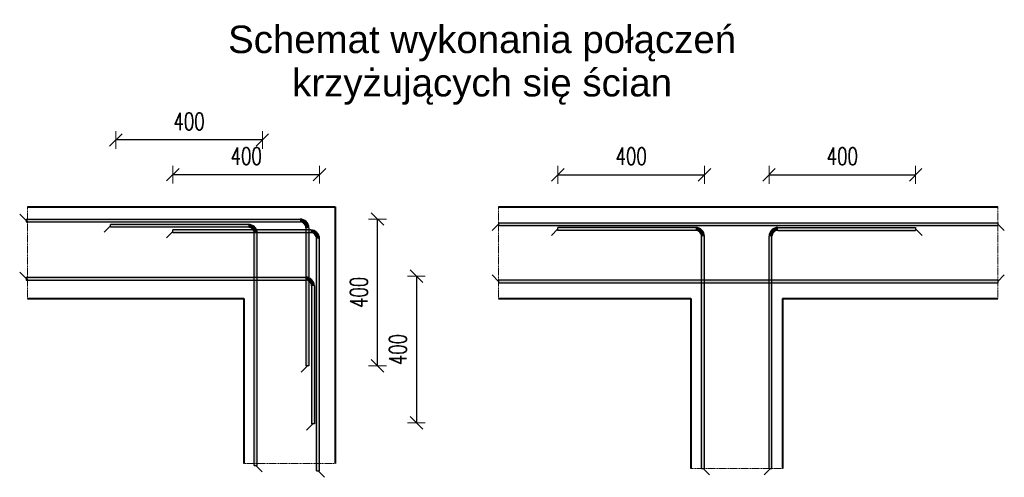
# Model space of a CAD drawing. Extents: x -274995 to 107519, y -337635 to 244261.
# Tile 49 of 49: x 98649 to 101335, y -13092 to -11845. Entities that reach past the tile are written whole.
import ezdxf
from ezdxf.enums import TextEntityAlignment as Align

# ---------------------------------------------------------------- set-up
doc = ezdxf.new("R2010")
doc.units = 0
doc.header["$LTSCALE"] = 10
doc.header["$MEASUREMENT"] = 0
doc.linetypes.add('HIDDEN', pattern=[0.375, 0.25, -0.125])
for name, color, linetype, lineweight in [('P-Linia1', 3, 'Continuous', 40), ('P-Przerywana', 13, 'HIDDEN', 9), ('P-Wymiar', 254, 'Continuous', 9), ('RCAD_deskowanie', 3, 'Continuous', 40)]:
    doc.layers.add(name, color=color, linetype=linetype, lineweight=lineweight)
doc.layers.add('RCAD_kształt pręta', color=7, linetype='Continuous')
doc.styles.add('ROMANS', font='romans.shx', dxfattribs={"width": 0.7})
doc.styles.add('style1', font='arial.ttf')
doc.dimstyles.new('A25', dxfattribs={"dimscale": 27, "dimtxt": 1.75, "dimasz": 0.05, "dimexe": 0, "dimexo": 0, "dimgap": 1, "dimtad": 1, "dimdec": 4, "dimrnd": 1, "dimdsep": 46, "dimtxsty": 'ROMANS', "dimblk": '[[[[[[[[', "dimcen": 2, "dimdle": 2, "dimse1": 1, "dimse2": 1, "dimclrd": 256, "dimclrt": 1, "dimadec": 0, "dimazin": 0, "dimtfac": 1, "dimtdec": 4, "dimtix": 1, "dimtmove": 2, "dimatfit": 3, "dimldrblk": '[[[[[[[[', "dimfxl": 0, "dimtvp": 0.6, "dimtolj": 1, "dimlwd": -1, "dimarcsym": 0})

# ---------------------------------------------------------------- blocks, each defined once
blk = doc.blocks.new('[[[[[[[[')
at = {"layer": 'P-Wymiar'}
for p, q in [((-12.7, -12.7), (12.7, 12.7)), ((0, 0), (-4.6, 0)), ((0, 18), (0, -18))]:
    blk.add_line(p, q, dxfattribs=at)
blk = doc.blocks.new('*D488')
at = {"transparency": 16777216}
blk.add_line((99310, -12172.6), (98912.7, -12172.6), dxfattribs=at)
at = {"layer": 'Defpoints', "color": 0, "transparency": 16777216}
for p in [(98911.3, -12172.6), (98911.3, -12398.1), (99311.3, -12515.1)]:
    blk.add_point(p, dxfattribs=at)
at = {"transparency": 16777216, "xscale": 1.35, "yscale": 1.35, "zscale": 1.35, "rotation": 180}
blk.add_blockref('[[[[[[[[', (98911.3, -12172.6), dxfattribs=at)
at = {"transparency": 16777216, "xscale": 1.35, "yscale": 1.35, "zscale": 1.35}
blk.add_blockref('[[[[[[[[', (99311.3, -12172.6), dxfattribs=at)
at = {"color": 1, "transparency": 16777216, "insert": (99111.3, -12122), "char_height": 47.25, "attachment_point": 5, "style": 'ROMANS'}
blk.add_mtext('\\A1;400', dxfattribs=at)
blk = doc.blocks.new('*D489')
at = {"transparency": 16777216}
blk.add_line((99068.7, -12267.1), (99466, -12267.1), dxfattribs=at)
at = {"layer": 'Defpoints', "color": 0, "transparency": 16777216}
for p in [(99467.3, -12267.1), (99067.3, -12413.2), (99467.3, -12470.3)]:
    blk.add_point(p, dxfattribs=at)
at = {"transparency": 16777216, "xscale": 1.35, "yscale": 1.35, "zscale": 1.35, "rotation": 180}
blk.add_blockref('[[[[[[[[', (99067.3, -12267.1), dxfattribs=at)
at = {"transparency": 16777216, "xscale": 1.35, "yscale": 1.35, "zscale": 1.35}
blk.add_blockref('[[[[[[[[', (99467.3, -12267.1), dxfattribs=at)
at = {"color": 1, "transparency": 16777216, "insert": (99267.3, -12216.5), "char_height": 47.25, "attachment_point": 5, "style": 'ROMANS'}
blk.add_mtext('\\A1;400', dxfattribs=at)
blk = doc.blocks.new('*D490')
at = {"transparency": 16777216}
blk.add_line((99731.5, -12545.5), (99731.5, -12942.8), dxfattribs=at)
at = {"layer": 'Defpoints', "color": 0, "transparency": 16777216}
for p in [(99340.3, -12544.1), (99457.3, -12944.1), (99731.5, -12944.1)]:
    blk.add_point(p, dxfattribs=at)
at = {"transparency": 16777216, "xscale": 1.35, "yscale": 1.35, "zscale": 1.35}
for p, rotation in [((99731.5, -12544.1), 90), ((99731.5, -12944.1), 270)]:
    blk.add_blockref('[[[[[[[[', p, dxfattribs=dict(at, rotation=rotation))
at = {"color": 1, "transparency": 16777216, "insert": (99680.9, -12744.1), "char_height": 47.25, "attachment_point": 5, "rotation": 90, "style": 'ROMANS'}
blk.add_mtext('\\A1;400', dxfattribs=at)
blk = doc.blocks.new('*D491')
at = {"transparency": 16777216}
blk.add_line((99625.3, -12786.8), (99625.3, -12389.5), dxfattribs=at)
at = {"layer": 'Defpoints', "color": 0, "transparency": 16777216}
for p in [(99385.2, -12388.1), (99625.3, -12388.1), (99442.3, -12788.1)]:
    blk.add_point(p, dxfattribs=at)
at = {"transparency": 16777216, "xscale": 1.35, "yscale": 1.35, "zscale": 1.35}
for p, rotation in [((99625.3, -12388.1), 90), ((99625.3, -12788.1), 270)]:
    blk.add_blockref('[[[[[[[[', p, dxfattribs=dict(at, rotation=rotation))
at = {"color": 1, "transparency": 16777216, "insert": (99574.7, -12588.1), "char_height": 47.25, "attachment_point": 5, "rotation": 90, "style": 'ROMANS'}
blk.add_mtext('\\A1;400', dxfattribs=at)
blk = doc.blocks.new('*D492')
at = {"transparency": 16777216}
blk.add_line((100118.9, -12267.7), (100516.2, -12267.7), dxfattribs=at)
at = {"layer": 'Defpoints', "color": 0, "transparency": 16777216}
for p in [(100517.5, -12267.7), (100117.5, -12419.2), (100517.5, -12472.3)]:
    blk.add_point(p, dxfattribs=at)
at = {"transparency": 16777216, "xscale": 1.35, "yscale": 1.35, "zscale": 1.35, "rotation": 180}
blk.add_blockref('[[[[[[[[', (100117.5, -12267.7), dxfattribs=at)
at = {"transparency": 16777216, "xscale": 1.35, "yscale": 1.35, "zscale": 1.35}
blk.add_blockref('[[[[[[[[', (100517.5, -12267.7), dxfattribs=at)
at = {"color": 1, "transparency": 16777216, "insert": (100317.5, -12217.1), "char_height": 47.25, "attachment_point": 5, "style": 'ROMANS'}
blk.add_mtext('\\A1;400', dxfattribs=at)
blk = doc.blocks.new('*D493')
at = {"transparency": 16777216}
blk.add_line((100695, -12267.7), (101092.3, -12267.7), dxfattribs=at)
at = {"layer": 'Defpoints', "color": 0, "transparency": 16777216}
for p in [(101093.6, -12267.7), (101093.6, -12419.2), (100693.6, -12496.8)]:
    blk.add_point(p, dxfattribs=at)
at = {"transparency": 16777216, "xscale": 1.35, "yscale": 1.35, "zscale": 1.35, "rotation": 180}
blk.add_blockref('[[[[[[[[', (100693.6, -12267.7), dxfattribs=at)
at = {"transparency": 16777216, "xscale": 1.35, "yscale": 1.35, "zscale": 1.35}
blk.add_blockref('[[[[[[[[', (101093.6, -12267.7), dxfattribs=at)
at = {"color": 1, "transparency": 16777216, "insert": (100893.6, -12217.1), "char_height": 47.25, "attachment_point": 5, "style": 'ROMANS'}
blk.add_mtext('\\A1;400', dxfattribs=at)

msp = doc.modelspace()

# ---------------------------------------------------------------- hatches: boundary and pattern name
at = {"layer": 'RCAD_kształt pręta'}
for points in [[(98666.74712, -12396.13636), (98666.74712, -12388.13636), (99414.23897, -12388.13636), (99414.23897, -12396.13636)], [(99273.29874, -12402.74418), (99273.29874, -12410.74418), (98897.29874, -12410.74418), (98897.29874, -12402.74418)], [(99955.63597, -12406.13636), (99955.63597, -12398.13636), (101317.97786, -12398.13636), (101317.97786, -12406.13636)], [(99443.34876, -12417.80394), (99443.34876, -12425.80394), (99067.34876, -12425.80395), (99067.34876, -12417.80395)], [(99297.29874, -13059.74418), (99289.29874, -13059.74418), (99289.29874, -12426.74418), (99297.29874, -12426.74418)], [(99430.23897, -12412.13636), (99438.23897, -12412.13636), (99438.23897, -12788.13636), (99430.23897, -12788.13636)], [(100493.5287, -12411.15872), (100493.5287, -12419.15872), (100117.5287, -12419.15872), (100117.5287, -12411.15872)], [(100517.5287, -13068.15872), (100509.5287, -13068.15872), (100509.5287, -12435.15872), (100517.5287, -12435.15872)], [(100701.62875, -13068.15872), (100693.62875, -13068.15872), (100693.62875, -12435.15872), (100701.62875, -12435.15872)], [(100717.62875, -12419.15872), (100717.62875, -12411.15872), (101093.62875, -12411.15872), (101093.62875, -12419.15872)], [(99467.34876, -13074.80395), (99459.34876, -13074.80395), (99459.34876, -12441.80394), (99467.34876, -12441.80394)], [(98666.74712, -12554.44027), (98666.74712, -12546.44027), (99429.29874, -12546.44027), (99429.29874, -12554.44027)], [(99445.29874, -12570.44027), (99453.29874, -12570.44027), (99453.29874, -12946.44027), (99445.29874, -12946.44027)], [(99955.63597, -12562.13636), (99955.63597, -12554.13636), (101317.97786, -12554.13636), (101317.97786, -12562.13636)]]:
    msp.add_hatch(color=4, dxfattribs=at).paths.add_polyline_path(points, flags=0)
h = msp.add_hatch(color=4, dxfattribs=at)
edge = h.paths.add_edge_path(flags=0)
edge.add_line((99297.29874, -12426.74418), (99289.29874, -12426.74418))
edge.add_arc((99273.29874, -12426.74418), 16, 0, 90.00000005)
edge.add_line((99273.29874, -12410.74418), (99273.29874, -12402.74418))
edge.add_arc((99273.29874, -12426.74418), 24, 360, 450.00000005, ccw=False)
h = msp.add_hatch(color=4, dxfattribs=at)
edge = h.paths.add_edge_path(flags=0)
edge.add_line((99438.23897, -12412.13636), (99430.23897, -12412.13636))
edge.add_arc((99414.23897, -12412.13636), 16, -0.00000005, 90)
edge.add_line((99414.23897, -12396.13636), (99414.23897, -12388.13636))
edge.add_arc((99414.23897, -12412.13636), 24, 359.99999995, 450, ccw=False)
h = msp.add_hatch(color=4, dxfattribs=at)
edge = h.paths.add_edge_path(flags=0)
edge.add_line((99467.34876, -12441.80394), (99459.34876, -12441.80394))
edge.add_arc((99443.34876, -12441.80394), 16, 0, 90.00000005)
edge.add_line((99443.34876, -12425.80394), (99443.34876, -12417.80394))
edge.add_arc((99443.34876, -12441.80394), 24, 360, 450.00000005, ccw=False)
h = msp.add_hatch(color=4, dxfattribs=at)
edge = h.paths.add_edge_path(flags=0)
edge.add_line((100517.5287, -12435.15872), (100509.5287, -12435.15872))
edge.add_arc((100493.5287, -12435.15872), 16, 0, 90.00000005)
edge.add_line((100493.5287, -12419.15872), (100493.5287, -12411.15872))
edge.add_arc((100493.5287, -12435.15872), 24, 360, 450.00000005, ccw=False)
h = msp.add_hatch(color=4, dxfattribs=at)
edge = h.paths.add_edge_path(flags=0)
edge.add_line((100717.62875, -12411.15872), (100717.62875, -12419.15872))
edge.add_arc((100717.62875, -12435.15872), 16, 89.99999995, 180)
edge.add_line((100701.62875, -12435.15872), (100693.62875, -12435.15872))
edge.add_arc((100717.62875, -12435.15872), 24, 449.99999995, 540, ccw=False)
h = msp.add_hatch(color=4, dxfattribs=at)
edge = h.paths.add_edge_path(flags=0)
edge.add_line((99453.29874, -12570.44027), (99445.29874, -12570.44027))
edge.add_arc((99429.29874, -12570.44027), 16, -0.00000005, 90)
edge.add_line((99429.29874, -12554.44027), (99429.29874, -12546.44027))
edge.add_arc((99429.29874, -12570.44027), 24, 359.99999995, 450, ccw=False)

# ---------------------------------------------------------------- linework, layer by layer
at = {"layer": 'P-Przerywana'}
for p, q in [((98670.79715, -12605.13636), (98670.79715, -12355.13636)), ((99955.63597, -12605.13636), (99955.63597, -12355.13636)), ((101317.97786, -12355.13636), (101317.97786, -12605.13636)), ((99260.34876, -13055.13636), (99510.34876, -13055.13636)), ((100480.57872, -13068.15872), (100730.57872, -13068.15872))]:
    msp.add_line(p, q, dxfattribs=at)
at = {"layer": 'RCAD_deskowanie'}
for p, q in [((98670.79715, -12355.13636), (99510.34876, -12355.13636)), ((99510.34876, -12355.13636), (99510.34876, -13055.13636)), ((99955.63597, -12355.13636), (101317.97786, -12355.13636)), ((98670.79715, -12605.13636), (99260.34876, -12605.13636)), ((99260.34876, -12605.13636), (99260.34876, -13055.13636)), ((99955.63597, -12605.13636), (100480.57872, -12605.13636)), ((100480.57872, -12605.13636), (100480.57872, -13068.15872)), ((100730.57872, -12605.13636), (100730.57872, -13068.15872)), ((100730.57872, -12605.13636), (101317.97786, -12605.13636))]:
    msp.add_line(p, q, dxfattribs=at)
at = {"layer": 'RCAD_kształt pręta', "color": 2, "lineweight": 5}
for p, q in [((98666.74712, -12392.13636), (98649.24712, -12374.63636)), ((98897.29874, -12406.74418), (98879.79874, -12424.24418)), ((99955.63597, -12402.13636), (99938.13597, -12419.63636)), ((101317.97786, -12402.13636), (101335.47786, -12419.63636)), ((99067.34876, -12421.80395), (99049.84876, -12439.30395)), ((100117.5287, -12415.15872), (100100.0287, -12432.65872)), ((101093.62875, -12415.15872), (101111.12875, -12432.65872)), ((98666.74712, -12550.44027), (98649.24712, -12532.94027)), ((99955.63597, -12558.13636), (99938.13597, -12540.63636)), ((101317.97786, -12558.13636), (101335.47786, -12540.63636)), ((99434.23897, -12788.13636), (99416.73897, -12805.63636)), ((99449.29874, -12946.44027), (99431.79874, -12963.94027)), ((99293.29874, -13059.74418), (99310.79874, -13077.24418)), ((99463.34876, -13074.80395), (99480.84876, -13092.30395)), ((100513.5287, -13068.15872), (100531.0287, -13085.65872)), ((100697.62875, -13068.15872), (100680.12875, -13085.65872))]:
    msp.add_line(p, q, dxfattribs=at)
at = {"layer": 'RCAD_kształt pręta', "color": 4}
for p, q in [((98666.74712, -12388.13636), (99414.23897, -12388.13636)), ((98666.74712, -12388.13636), (98666.74712, -12396.13636)), ((98666.74712, -12396.13636), (99414.23897, -12396.13636)), ((99273.29874, -12402.74418), (98897.29874, -12402.74418)), ((98897.29874, -12410.74418), (98897.29874, -12402.74418)), ((99955.63597, -12398.13636), (101317.97786, -12398.13636)), ((99955.63597, -12398.13636), (99955.63597, -12406.13636)), ((99955.63597, -12406.13636), (101317.97786, -12406.13636)), ((101317.97786, -12398.13636), (101317.97786, -12406.13636)), ((99273.29874, -12410.74418), (98897.29874, -12410.74418)), ((99443.34876, -12417.80394), (99067.34876, -12417.80395)), ((99067.34876, -12425.80395), (99067.34876, -12417.80395)), ((99443.34876, -12425.80394), (99067.34876, -12425.80395)), ((99289.29874, -13059.74418), (99289.29874, -12426.74418)), ((99297.29874, -13059.74418), (99297.29874, -12426.74418)), ((99430.23897, -12412.13636), (99430.23897, -12788.13636)), ((99438.23897, -12412.13636), (99438.23897, -12788.13636)), ((100493.5287, -12411.15872), (100117.5287, -12411.15872)), ((100117.5287, -12419.15872), (100117.5287, -12411.15872)), ((100493.5287, -12419.15872), (100117.5287, -12419.15872)), ((100509.5287, -13068.15872), (100509.5287, -12435.15872)), ((100517.5287, -13068.15872), (100517.5287, -12435.15872)), ((100693.62875, -13068.15872), (100693.62875, -12435.15872)), ((100701.62875, -13068.15872), (100701.62875, -12435.15872)), ((100717.62875, -12411.15872), (101093.62875, -12411.15872)), ((100717.62875, -12419.15872), (101093.62875, -12419.15872)), ((101093.62875, -12411.15872), (101093.62875, -12419.15872)), ((99459.34876, -13074.80395), (99459.34876, -12441.80394)), ((99467.34876, -13074.80395), (99467.34876, -12441.80394)), ((98666.74712, -12546.44027), (99429.29874, -12546.44027)), ((98666.74712, -12546.44027), (98666.74712, -12554.44027)), ((98666.74712, -12554.44027), (99429.29874, -12554.44027)), ((99445.29874, -12570.44027), (99445.29874, -12946.44027)), ((99453.29874, -12570.44027), (99453.29874, -12946.44027)), ((99955.63597, -12554.13636), (101317.97786, -12554.13636)), ((99955.63597, -12554.13636), (99955.63597, -12562.13636)), ((99955.63597, -12562.13636), (101317.97786, -12562.13636)), ((101317.97786, -12554.13636), (101317.97786, -12562.13636)), ((99438.23897, -12788.13636), (99430.23897, -12788.13636)), ((99453.29874, -12946.44027), (99445.29874, -12946.44027)), ((99289.29874, -13059.74418), (99297.29874, -13059.74418)), ((99459.34876, -13074.80395), (99467.34876, -13074.80395)), ((100509.5287, -13068.15872), (100517.5287, -13068.15872)), ((100693.62875, -13068.15872), (100701.62875, -13068.15872))]:
    msp.add_line(p, q, dxfattribs=at)
for centre, radius, start, end in [((99273.29874, -12426.74418), 24, 360, 90.00000005), ((99414.23897, -12412.13636), 24, 359.99999995, 90), ((99414.23897, -12412.13636), 16, 359.99999995, 90), ((99273.29874, -12426.74418), 16, 360, 90.00000005), ((99443.34876, -12441.80394), 24, 360, 90.00000005), ((99443.34876, -12441.80394), 16, 360, 90.00000005), ((100493.5287, -12435.15872), 24, 360, 90.00000005), ((100493.5287, -12435.15872), 16, 360, 90.00000005), ((100717.62875, -12435.15872), 24, 89.99999995, 180), ((100717.62875, -12435.15872), 16, 89.99999995, 180), ((99429.29874, -12570.44027), 24, 359.99999995, 90), ((99429.29874, -12570.44027), 16, 359.99999995, 90)]:
    msp.add_arc(centre, radius, start, end, dxfattribs=at)

# ---------------------------------------------------------------- texts
at = {"layer": 'P-Linia1', "color": 3, "style": 'style1'}
for s, p in [('Schemat wykonania połączeń', (99910.83021, -11906.92073)), ('krzyżujących się ścian', (99910.83021, -12025.13837))]:
    msp.add_text(s, height=75, dxfattribs=at).set_placement(p, align=Align.MIDDLE)

# ---------------------------------------------------------------- dimensions: what is measured, and where the dimension line sits
for base, p1, p2, picture, middle in [((98911.34876, -12172.57866), (99311.34876, -12515.14296), (98911.34876, -12398.13636), '*D488', (99111.34876, -12121.95366)), ((99467.34876, -12267.09578), (99067.34876, -12413.19612), (99467.34876, -12470.30846), '*D489', (99267.34876, -12216.47078)), ((100517.5287, -12267.71765), (100117.5287, -12419.15872), (100517.5287, -12472.28794), '*D492', (100317.5287, -12217.09265)), ((101093.62875, -12267.71765), (100693.62875, -12496.78681), (101093.62875, -12419.15872), '*D493', (100893.62875, -12217.09265))]:
    dim = msp.add_linear_dim(base=base, p1=p1, p2=p2, dimstyle='A25', override={"dimfxl": 0.18, "dimfxlon": 1})
    dim.commit()
    dim.dimension.update_dxf_attribs({"geometry": picture, "text_midpoint": middle})
for base, p1, p2, picture, middle in [((99625.31645, -12388.13636), (99442.289, -12788.13636), (99385.17666, -12388.13636), '*D491', (99574.69145, -12588.13636)), ((99731.50646, -12944.13636), (99340.34216, -12544.13636), (99457.34876, -12944.13636), '*D490', (99680.88146, -12744.13636))]:
    dim = msp.add_linear_dim(base=base, p1=p1, p2=p2, angle=90, dimstyle='A25', override={"dimfxl": 0.18, "dimfxlon": 1})
    dim.commit()
    dim.dimension.update_dxf_attribs({"geometry": picture, "text_midpoint": middle})

doc.saveas('drawing.dxf')
